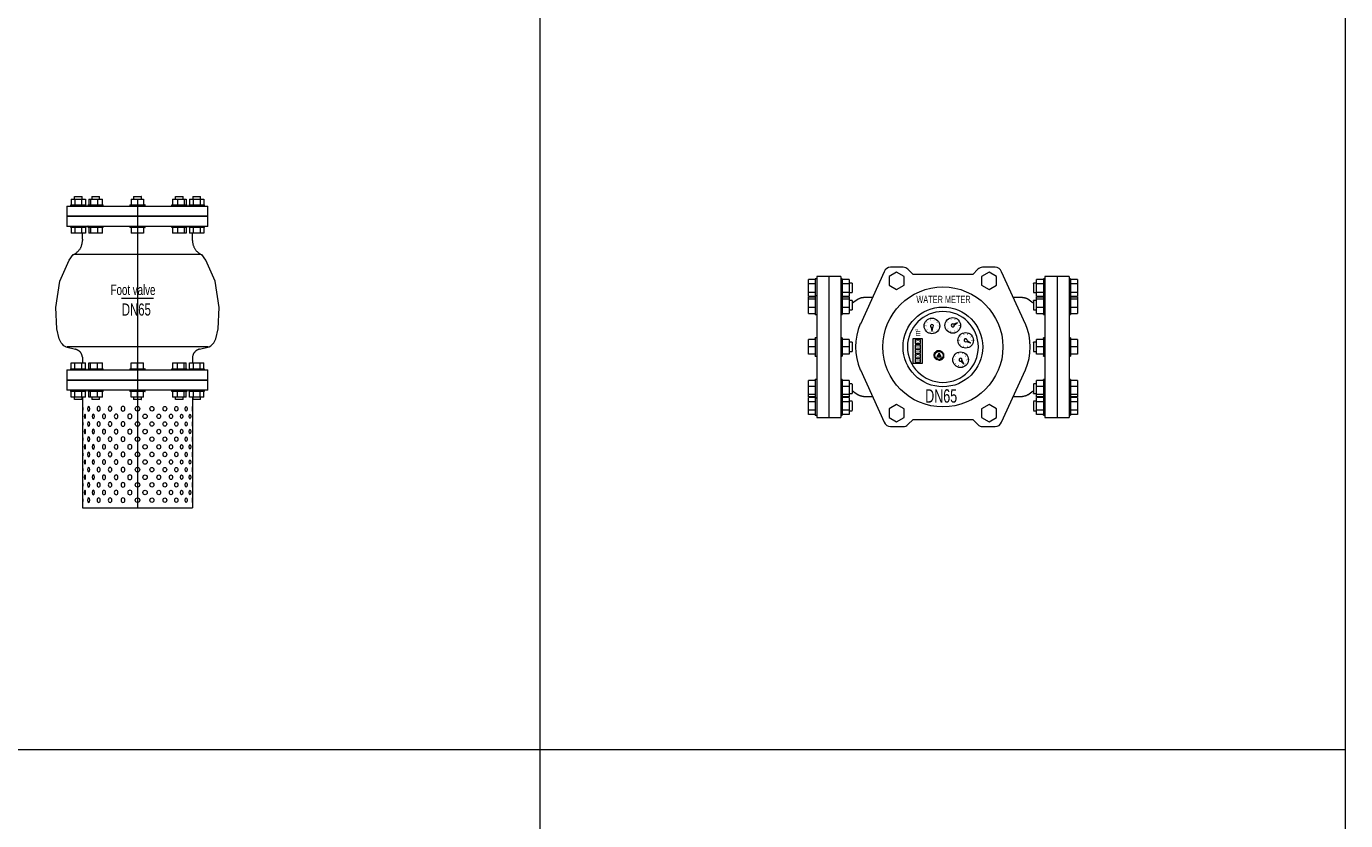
# Model space of a CAD drawing. Header units: millimetres. Extents: x 2339 to 23224, y 1509 to 18979.
# Tile 83 of 124: x 17555 to 19193, y 9121 to 10107. Entities that reach past the tile are written whole.
import ezdxf

# ---------------------------------------------------------------- set-up
doc = ezdxf.new("R2010")
doc.units = ezdxf.units.MM
doc.set_wipeout_variables(frame=1)
doc.layers.get('0').update_dxf_attribs({"lineweight": 0})
doc.styles.add('DISOCP', font='disocp.shx', dxfattribs={"width": 0.6})

# ---------------------------------------------------------------- blocks, each defined once
blk = doc.blocks.new('*U302')
blk.add_wipeout([(72.3, -275.3), (-72.3, -275.3), (-72.3, -133.3), (-82.9, -133.3), (-82.9, -130), (-87, -130), (-87, -122.5), (-87.9, -122.5), (-87.9, -120.9), (-92.5, -120.9), (-92.5, -94.2), (-87.9, -94.2), (-87.9, -92.7), (-87, -92.7), (-87, -85.1), (-72.3, -85.1), (-72.3, -77.3), (-73.9, -72.6), (-77.1, -69.1), (-81.5, -67.1), (-87.8, -65.6), (-94.1, -64.2), (-100.2, -58.6), (-102.8, -53.6), (-105.8, -40.3), (-107.3, -12.4), (-104.6, 4.8), (-101.9, 22.1), (-94.9, 37.8), (-89.6, 49.6), (-84.4, 57), (-75.8, 64), (-73.3, 69), (-72.4, 73.3), (-72.4, 85.1), (-87, 85.1), (-87, 92.7), (-87.9, 92.7), (-87.9, 94.2), (-92.5, 94.2), (-92.5, 120.9), (-87.9, 120.9), (-87.5, 122.5), (-87, 122.5), (-87, 130), (87, 130), (87, 122.5), (87.8, 122.5), (87.8, 120.9), (92.5, 120.9), (92.5, 94.2), (87.8, 94.2), (87.8, 92.7), (87, 92.7), (87, 85.1), (72.2, 85.1), (72.3, 73.8), (74.9, 65.5), (79.2, 60.3), (84.2, 57.1), (89.6, 49.6), (101.9, 22.1), (107.3, -12.4), (105.8, -40.3), (102.8, -53.6), (97.5, -61.6), (92.7, -64.2), (81.5, -67.1), (77.5, -68.8), (74.2, -72.1), (72.3, -81.2), (72.3, -85.1), (87, -85.1), (87, -92.7), (87.8, -92.7), (87.8, -94.2), (92.5, -94.2), (92.5, -120.9), (87.8, -120.9), (87.8, -122.5), (87, -122.5), (87, -130), (82.9, -130), (82.7, -133.3), (72.3, -133.3)])
for p, q in [((-87.9, 122.5), (-87.9, 120.9)), ((-87.5, 122.5), (-77.7, 122.5)), ((-87, 130), (-82.4, 130)), ((-87, 130), (-87, 122.5)), ((-82.9, 133.3), (-82.9, 130)), ((-82.7, 133.3), (-77.7, 133.3)), ((-82.4, 130), (-73, 130)), ((-82.4, 130), (-82.4, 122.5)), ((-77.7, 133.3), (-72.7, 133.3)), ((-77.7, 122.5), (-67.9, 122.5)), ((-73, 130), (-68.4, 130)), ((-73, 122.5), (-73, 130)), ((-72.5, 130), (-72.5, 133.3)), ((-68.4, 130), (-68.4, 122.5)), ((-67.5, 120.9), (-67.5, 122.5)), ((-65.1, 122.5), (-65.1, 120.9)), ((-65.1, 122.5), (-65.1, 120.9)), ((-64.8, 122.5), (-47.8, 122.5)), ((-64.8, 122.5), (-64.8, 122.5)), ((-64, 130), (-61.5, 130)), ((-64, 130), (-64, 122.5)), ((-61.5, 130), (-52.5, 130)), ((-61.5, 130), (-61.5, 122.5)), ((-60.1, 133.3), (-60.1, 130)), ((-60.1, 133.3), (-60.1, 130)), ((-60, 133.3), (-51.3, 133.3)), ((-60, 133.3), (-60, 133.3)), ((-52.5, 130), (-45.9, 130)), ((-52.5, 130), (-52.5, 122.5)), ((-51.3, 133.3), (-49.9, 133.3)), ((-49.8, 130), (-49.8, 133.3)), ((-47.8, 122.5), (-45.1, 122.5)), ((-45.9, 122.5), (-45.9, 130)), ((-44.8, 120.9), (-44.8, 122.5)), ((-10.2, 122.5), (-10.2, 120.9)), ((-10.2, 122.5), (10.2, 122.5)), ((-9.8, 122.5), (-10.2, 122.5)), ((-8.1, 130), (0, 130)), ((-8.1, 130), (-8.1, 122.5)), ((-5.2, 133.3), (-5.2, 130)), ((-5.2, 133.3), (5.2, 133.3)), ((-5, 133.3), (-5.2, 133.3)), ((0, 130.2), (0, -275.3)), ((0, 130), (8.1, 130)), ((0, 130), (0, 122.5)), ((5.2, 133.3), (5, 133.3)), ((5.2, 130), (5.2, 133.3)), ((8.1, 130), (8.1, 122.5)), ((10.2, 122.5), (9.8, 122.5)), ((10.2, 120.9), (10.2, 122.5)), ((44.8, 122.5), (44.8, 120.9)), ((45.1, 122.5), (47.8, 122.5)), ((45.9, 130), (52.5, 130)), ((45.9, 130), (45.9, 122.5)), ((47.8, 122.5), (64.7, 122.5)), ((49.7, 133.3), (49.7, 130)), ((49.9, 133.3), (51.3, 133.3)), ((51.3, 133.3), (60, 133.3)), ((52.5, 130), (61.5, 130)), ((52.5, 130), (52.5, 122.5)), ((60, 133.3), (60, 133.3)), ((60.1, 130), (60.1, 133.3)), ((60.1, 130), (60.1, 133.3)), ((61.5, 130), (63.9, 130)), ((61.5, 130), (61.5, 122.5)), ((63.9, 130), (63.9, 122.5)), ((64.7, 122.5), (64.7, 122.5)), ((65.1, 120.9), (65.1, 122.5)), ((65.1, 120.9), (65.1, 122.5)), ((67.5, 122.5), (67.5, 120.9)), ((67.9, 122.5), (77.7, 122.5)), ((68.4, 130), (73, 130)), ((68.4, 130), (68.4, 122.5)), ((72.5, 133.3), (72.5, 130)), ((72.7, 133.3), (77.7, 133.3)), ((73, 130), (82.4, 130)), ((73, 130), (73, 122.5)), ((77.7, 133.3), (82.7, 133.3)), ((77.7, 122.5), (87.5, 122.5)), ((82.4, 130), (87, 130)), ((82.4, 130), (82.4, 122.5)), ((82.9, 130), (82.9, 133.3)), ((87, 130), (87, 122.5)), ((87.9, 120.9), (87.9, 122.5)), ((-92.5, 120.9), (-92.5, 107.6)), ((-92.5, 120.9), (92.5, 120.9)), ((-92.5, 107.6), (-92.5, 94.2)), ((-92.5, 107.6), (92.5, 107.6)), ((92.5, 107.6), (-92.5, 107.6)), ((92.5, 107.6), (92.5, 120.9)), ((92.5, 94.2), (92.5, 107.6)), ((92.5, 94.2), (-92.5, 94.2)), ((-87.9, 94.2), (-87.9, 92.7)), ((-77.7, 92.7), (-87.5, 92.7)), ((-87, 92.7), (-87, 85.1)), ((-82.4, 92.7), (-82.4, 85.1)), ((-67.9, 92.7), (-77.7, 92.7)), ((-73, 85.1), (-73, 92.7)), ((-68.4, 92.7), (-68.4, 85.1)), ((-67.5, 92.7), (-67.5, 94.2)), ((-65.1, 94.2), (-65.1, 92.7)), ((-65.1, 94.2), (-65.1, 92.7)), ((-65, 94.3), (-65, 94.3)), ((-47.8, 92.7), (-64.8, 92.7)), ((-64.8, 92.7), (-64.8, 92.7)), ((-64, 92.7), (-64, 85.1)), ((-61.5, 92.7), (-61.5, 85.1)), ((-52.5, 92.7), (-52.5, 85.1)), ((-45.1, 92.7), (-47.8, 92.7)), ((-45.9, 85.1), (-45.9, 92.7)), ((-44.8, 92.7), (-44.8, 94.2)), ((-10.2, 94.2), (-10.2, 92.7)), ((-10.2, 92.7), (-9.8, 92.7)), ((10.2, 92.7), (-10.2, 92.7)), ((-8.1, 92.7), (-8.1, 85.1)), ((0, 92.7), (0, 85.1)), ((8.1, 92.7), (8.1, 85.1)), ((9.8, 92.7), (10.2, 92.7)), ((10.2, 92.7), (10.2, 94.2)), ((44.8, 94.2), (44.8, 92.7)), ((47.8, 92.7), (45.1, 92.7)), ((45.9, 92.7), (45.9, 85.1)), ((64.7, 92.7), (47.8, 92.7)), ((52.5, 92.7), (52.5, 85.1)), ((61.5, 92.7), (61.5, 85.1)), ((63.9, 92.7), (63.9, 85.1)), ((64.7, 92.7), (64.7, 92.7)), ((64.9, 94.3), (64.8, 94.3)), ((65.1, 92.7), (65.1, 94.2)), ((65.1, 92.7), (65.1, 94.2)), ((67.5, 94.2), (67.5, 92.7)), ((77.7, 92.7), (67.9, 92.7)), ((68.4, 92.7), (68.4, 85.1)), ((73, 92.7), (73, 85.1)), ((87.5, 92.7), (77.7, 92.7)), ((82.4, 92.7), (82.4, 85.1)), ((87, 92.7), (87, 85.1)), ((87.9, 92.7), (87.9, 94.2)), ((-82.4, 85.1), (-87, 85.1)), ((-73, 85.1), (-82.4, 85.1)), ((-68.4, 85.1), (-73, 85.1)), ((-72.2, 77.4), (-72.2, 85.1)), ((-72.2, 77.4), (-72.2, 75.4)), ((-61.5, 85.1), (-64, 85.1)), ((-52.5, 85.1), (-61.5, 85.1)), ((-45.9, 85.1), (-52.5, 85.1)), ((0, 85.1), (-8.1, 85.1)), ((8.1, 85.1), (0, 85.1)), ((52.5, 85.1), (45.9, 85.1)), ((61.5, 85.1), (52.5, 85.1)), ((63.9, 85.1), (61.5, 85.1)), ((73, 85.1), (68.4, 85.1)), ((72.2, 77.4), (72.2, 85.1)), ((72.2, 75.4), (72.2, 77.4)), ((82.4, 85.1), (73, 85.1)), ((87, 85.1), (82.4, 85.1)), ((0, 57), (-83.1, 57)), ((83.1, 57), (0, 57)), ((-21.1, 0), (21.1, 0)), ((-94.1, -64.2), (-81.5, -67.1)), ((0, -64.2), (-92.7, -64.2)), ((92.7, -64.2), (0, -64.2)), ((81.5, -67.1), (94.1, -64.2)), ((-87, -85.1), (-82.4, -85.1)), ((-87, -92.7), (-87, -85.1)), ((-82.4, -85.1), (-73, -85.1)), ((-82.4, -92.7), (-82.4, -85.1)), ((-73, -85.1), (-68.4, -85.1)), ((-73, -92.7), (-73, -85.1)), ((-72.3, -77.7), (-72.3, -85.1)), ((-68.4, -92.7), (-68.4, -85.1)), ((-64, -85.1), (-61.5, -85.1)), ((-64, -92.7), (-64, -85.1)), ((-61.5, -85.1), (-52.5, -85.1)), ((-61.5, -92.7), (-61.5, -85.1)), ((-52.5, -85.1), (-45.9, -85.1)), ((-52.5, -92.7), (-52.5, -85.1)), ((-45.9, -92.7), (-45.9, -85.1)), ((-8.1, -85.1), (0, -85.1)), ((-8.1, -92.7), (-8.1, -85.1)), ((0, -85.1), (8.1, -85.1)), ((0, -92.7), (0, -85.1)), ((8.1, -92.7), (8.1, -85.1)), ((45.9, -85.1), (52.5, -85.1)), ((45.9, -85.1), (45.9, -92.7)), ((52.5, -85.1), (61.5, -85.1)), ((52.5, -92.7), (52.5, -85.1)), ((61.5, -85.1), (63.9, -85.1)), ((61.5, -92.7), (61.5, -85.1)), ((63.9, -92.7), (63.9, -85.1)), ((68.4, -85.1), (73, -85.1)), ((68.4, -92.7), (68.4, -85.1)), ((72.3, -77.4), (72.3, -85.1)), ((73, -85.1), (82.4, -85.1)), ((73, -85.1), (73, -92.7)), ((82.4, -85.1), (87, -85.1)), ((82.4, -92.7), (82.4, -85.1)), ((87, -92.7), (87, -85.1)), ((-92.5, -94.2), (-92.5, -107.6)), ((-92.5, -94.2), (92.5, -94.2)), ((-87.9, -92.7), (-87.9, -94.2)), ((-87.5, -92.7), (-77.7, -92.7)), ((-77.7, -92.7), (-67.9, -92.7)), ((-67.5, -94.2), (-67.5, -92.7)), ((-65.3, -94.4), (-65.2, -94.3)), ((-65.1, -92.7), (-65.1, -94.2)), ((-65.1, -92.7), (-65.1, -94.2)), ((-64.8, -92.7), (-64.8, -92.7)), ((-64.8, -92.7), (-47.8, -92.7)), ((-47.8, -92.7), (-45.1, -92.7)), ((-44.8, -94.2), (-44.8, -92.7)), ((-10.2, -92.7), (-10.2, -94.2)), ((-9.8, -92.7), (-10.2, -92.7)), ((-10.2, -92.7), (10.2, -92.7)), ((10.2, -92.7), (9.8, -92.7)), ((10.2, -94.2), (10.2, -92.7)), ((44.8, -92.7), (44.8, -94.2)), ((45.1, -92.7), (47.8, -92.7)), ((47.8, -92.7), (64.7, -92.7)), ((64.7, -92.7), (64.7, -92.7)), ((65.1, -94.2), (65.1, -92.7)), ((65.1, -94.2), (65.1, -92.7)), ((65.4, -94.4), (65.4, -94.4)), ((67.5, -92.7), (67.5, -94.2)), ((67.9, -92.7), (77.7, -92.7)), ((77.7, -92.7), (87.5, -92.7)), ((87.9, -94.2), (87.9, -92.7)), ((92.5, -107.6), (92.5, -94.2)), ((92.5, -107.6), (-92.5, -107.6)), ((-92.5, -107.6), (-92.5, -120.9)), ((-92.5, -107.6), (92.5, -107.6)), ((92.5, -120.9), (-92.5, -120.9)), ((-87.9, -120.9), (-87.9, -122.5)), ((-67.5, -122.5), (-67.5, -120.9)), ((-65.1, -120.9), (-65.1, -122.5)), ((-65.1, -120.9), (-65.1, -122.5)), ((-44.8, -122.5), (-44.8, -120.9)), ((-10.2, -120.9), (-10.2, -122.5)), ((10.2, -122.5), (10.2, -120.9)), ((44.8, -120.9), (44.8, -122.5)), ((65.1, -122.5), (65.1, -120.9)), ((65.1, -122.5), (65.1, -120.9)), ((67.5, -120.9), (67.5, -122.5)), ((87.9, -122.5), (87.9, -120.9)), ((92.5, -120.9), (92.5, -107.6)), ((-77.7, -122.5), (-87.5, -122.5)), ((-87, -130), (-87, -122.5)), ((-82.4, -130), (-87, -130)), ((-82.9, -130), (-82.9, -133.3)), ((-77.7, -133.3), (-82.7, -133.3)), ((-82.4, -130), (-82.4, -122.5)), ((-73, -130), (-82.4, -130)), ((-67.9, -122.5), (-77.7, -122.5)), ((-72.7, -133.3), (-77.7, -133.3)), ((-73, -130), (-73, -122.5)), ((-68.4, -130), (-73, -130)), ((-72.5, -133.3), (-72.5, -130)), ((-72.3, -130), (-72.3, -275.3)), ((-68.4, -130), (-68.4, -122.5)), ((-64.8, -122.5), (-64.8, -122.5)), ((-47.8, -122.5), (-64.8, -122.5)), ((-64, -130), (-64, -122.5)), ((-61.5, -130), (-64, -130)), ((-61.5, -130), (-61.5, -122.5)), ((-52.5, -130), (-61.5, -130)), ((-60.1, -130), (-60.1, -133.3)), ((-60.1, -130), (-60.1, -133.3)), ((-60, -133.3), (-60, -133.3)), ((-51.3, -133.3), (-60, -133.3)), ((-52.5, -130), (-52.5, -122.5)), ((-45.9, -130), (-52.5, -130)), ((-49.9, -133.3), (-51.3, -133.3)), ((-49.8, -133.3), (-49.8, -130)), ((-45.1, -122.5), (-47.8, -122.5)), ((-45.9, -130), (-45.9, -122.5)), ((10.2, -122.5), (-10.2, -122.5)), ((-10.2, -122.5), (-9.8, -122.5)), ((-8.1, -130), (-8.1, -122.5)), ((0, -130), (-8.1, -130)), ((-5.2, -130), (-5.2, -133.3)), ((5.2, -133.3), (-5.2, -133.3)), ((-5.2, -133.3), (-5, -133.3)), ((0, -130), (0, -122.5)), ((8.1, -130), (0, -130)), ((5, -133.3), (5.2, -133.3)), ((5.2, -133.3), (5.2, -130)), ((8.1, -130), (8.1, -122.5)), ((9.8, -122.5), (10.2, -122.5)), ((47.8, -122.5), (45.1, -122.5)), ((45.9, -122.5), (45.9, -130)), ((52.5, -130), (45.9, -130)), ((64.7, -122.5), (47.8, -122.5)), ((49.7, -130), (49.7, -133.3)), ((51.3, -133.3), (49.9, -133.3)), ((60, -133.3), (51.3, -133.3)), ((52.5, -130), (52.5, -122.5)), ((61.5, -130), (52.5, -130)), ((60, -133.3), (60, -133.3)), ((60.1, -133.3), (60.1, -130)), ((60.1, -133.3), (60.1, -130)), ((61.5, -130), (61.5, -122.5)), ((63.9, -130), (61.5, -130)), ((63.9, -130), (63.9, -122.5)), ((64.7, -122.5), (64.7, -122.5)), ((77.7, -122.5), (67.9, -122.5)), ((68.4, -130), (68.4, -122.5)), ((73, -130), (68.4, -130)), ((72.3, -130), (72.3, -275.3)), ((72.5, -130), (72.5, -133.3)), ((77.7, -133.3), (72.7, -133.3)), ((73, -122.5), (73, -130)), ((82.4, -130), (73, -130)), ((87.5, -122.5), (77.7, -122.5)), ((82.7, -133.3), (77.7, -133.3)), ((82.4, -130), (82.4, -122.5)), ((87, -130), (82.4, -130)), ((82.9, -133.3), (82.9, -130)), ((87, -130), (87, -122.5)), ((-72.3, -275.3), (72.3, -275.3))]:
    blk.add_line(p, q)
at = {"flags": 128}
for points in [[(-64.8, 94.3), (-64.9, 94.3), (-65, 94.3), (-65, 94.3)], [(-84.3, 57), (-83.6, 57.4), (-82.9, 57.7), (-82.2, 58.1), (-81.5, 58.5), (-80.9, 59), (-80.2, 59.4), (-79.6, 59.9), (-79, 60.5), (-78.4, 61), (-77.8, 61.6), (-77.3, 62.1), (-76.8, 62.8), (-76.3, 63.4), (-75.8, 64), (-75.3, 64.7), (-74.9, 65.4), (-74.5, 66.1), (-74.2, 66.8), (-73.9, 67.5), (-73.6, 68.3), (-73.3, 69), (-73, 69.8), (-72.8, 70.6), (-72.7, 71.3), (-72.5, 72.1), (-72.4, 72.9), (-72.3, 73.7), (-72.3, 74.5), (-72.2, 75.3), (-72.2, 75.4)], [(72.2, 75.4), (72.2, 74.6), (72.3, 73.8), (72.4, 73), (72.5, 72.2), (72.6, 71.4), (72.8, 70.7), (73, 69.9), (73.2, 69.1), (73.5, 68.4), (73.8, 67.6), (74.1, 66.9), (74.5, 66.2), (74.9, 65.5), (75.3, 64.8), (75.7, 64.1), (76.2, 63.5), (76.7, 62.8), (77.2, 62.2), (77.7, 61.6), (78.3, 61.1), (78.9, 60.5), (79.5, 60), (80.1, 59.5), (80.8, 59), (81.4, 58.6), (82.1, 58.2), (82.8, 57.8), (83.5, 57.4), (84.2, 57.1), (84.3, 57)], [(-94.1, -64.2), (-96.5, -62.5), (-98.5, -60.7), (-100.2, -58.6), (-102.8, -53.6), (-105.8, -40.3), (-107.3, -12.4), (-101.9, 22.1), (-89.6, 49.6), (-84.3, 57)], [(94.1, -64.2), (96.5, -62.5), (98.5, -60.7), (100.2, -58.6), (102.8, -53.6), (105.8, -40.3), (107.3, -12.4), (101.9, 22.1), (89.6, 49.6), (84.3, 57)], [(-72.3, -77.7), (-72.3, -77.3), (-72.4, -76.8), (-72.5, -76.3), (-72.6, -75.9), (-72.7, -75.4), (-72.8, -74.9), (-73, -74.5), (-73.2, -74), (-73.4, -73.6), (-73.6, -73.2), (-73.8, -72.8), (-74.1, -72.4), (-74.3, -72), (-74.6, -71.6), (-74.9, -71.2), (-75.2, -70.8), (-75.5, -70.5), (-75.8, -70.1), (-76.2, -69.8), (-76.6, -69.5), (-76.9, -69.2), (-77.3, -68.9), (-77.7, -68.7), (-78.1, -68.4), (-78.5, -68.2), (-79, -68), (-79.4, -67.8), (-79.8, -67.6), (-80.3, -67.4), (-80.7, -67.3), (-81.2, -67.1), (-81.5, -67.1)], [(81.5, -67.1), (81, -67.2), (80.5, -67.3), (80.1, -67.5), (79.6, -67.7), (79.2, -67.8), (78.8, -68.1), (78.4, -68.3), (77.9, -68.5), (77.5, -68.8), (77.1, -69), (76.8, -69.3), (76.4, -69.6), (76, -69.9), (75.7, -70.3), (75.4, -70.6), (75.1, -71), (74.8, -71.3), (74.5, -71.7), (74.2, -72.1), (73.9, -72.5), (73.7, -72.9), (73.5, -73.4), (73.3, -73.8), (73.1, -74.2), (72.9, -74.7), (72.8, -75.1), (72.6, -75.6), (72.5, -76), (72.4, -76.5), (72.4, -77), (72.3, -77.4)], [(65.2, -94.3), (65.3, -94.3), (65.4, -94.4), (65.4, -94.4)]]:
    blk.add_lwpolyline(points, dxfattribs=at)
for centre in [(0, -145.3), (0, -165.3), (0, -185.3), (0, -205.3), (0, -225.3), (0, -245.3), (0, -265.3)]:
    blk.add_circle(centre, 3)
at = {"extrusion": (0, 0, -1)}
for centre in [(-72.3, -145.3), (-72.3, -165.3), (-72.3, -185.3), (-72.3, -205.3), (-72.3, -225.3), (-72.3, -245.3), (-72.3, -265.3)]:
    blk.add_ellipse(centre, major_axis=(0, 3), ratio=0.210604, start_param=0, end_param=3.141593, dxfattribs=at)
for centre, ratio in [((-69, -155.3), 0.33403), ((-64, -145.3), 0.462287), ((-58, -155.3), 0.544761), ((-51, -145.3), 0.665831), ((-44, -155.3), 0.671089), ((-36, -145.3), 0.786714), ((-28, -155.3), 0.787116), ((-19, -145.3), 0.863463), ((-10, -155.3), 0.934176), ((-69, -175.3), 0.33403), ((-64, -165.3), 0.462287), ((-58, -175.3), 0.544761), ((-51, -165.3), 0.665831), ((-44, -175.3), 0.671089), ((-36, -165.3), 0.786714), ((-28, -175.3), 0.787116), ((-19, -165.3), 0.863463), ((-10, -175.3), 0.934176), ((-64, -185.3), 0.462287), ((-51, -185.3), 0.665831), ((-36, -185.3), 0.786714), ((-19, -185.3), 0.863463), ((-69, -195.3), 0.33403), ((-64, -205.3), 0.462287), ((-58, -195.3), 0.544761), ((-51, -205.3), 0.665831), ((-44, -195.3), 0.671089), ((-36, -205.3), 0.786714), ((-28, -195.3), 0.787116), ((-19, -205.3), 0.863463), ((-10, -195.3), 0.934176), ((-69, -215.3), 0.33403), ((-64, -225.3), 0.462287), ((-58, -215.3), 0.544761), ((-51, -225.3), 0.665831), ((-44, -215.3), 0.671089), ((-36, -225.3), 0.786714), ((-28, -215.3), 0.787116), ((-19, -225.3), 0.863463), ((-10, -215.3), 0.934176), ((-69, -235.3), 0.33403), ((-64, -245.3), 0.462287), ((-58, -235.3), 0.544761), ((-51, -245.3), 0.665831), ((-44, -235.3), 0.671089), ((-36, -245.3), 0.786714), ((-28, -235.3), 0.787116), ((-19, -245.3), 0.863463), ((-10, -235.3), 0.934176), ((-69, -255.3), 0.33403), ((-58, -255.3), 0.544761), ((-44, -255.3), 0.671089), ((-28, -255.3), 0.787116), ((-10, -255.3), 0.934176), ((-64, -265.3), 0.462287), ((-51, -265.3), 0.665831), ((-36, -265.3), 0.786714), ((-19, -265.3), 0.863463)]:
    blk.add_ellipse(centre, major_axis=(0, 3), ratio=ratio, dxfattribs=at)
for centre, ratio in [((10, -155.3), 0.934176), ((19, -145.3), 0.863463), ((28, -155.3), 0.787116), ((36, -145.3), 0.786714), ((44, -155.3), 0.671089), ((51, -145.3), 0.665831), ((58, -155.3), 0.544761), ((64, -145.3), 0.462287), ((69, -155.3), 0.33403), ((10, -175.3), 0.934176), ((19, -165.3), 0.863463), ((28, -175.3), 0.787116), ((36, -165.3), 0.786714), ((44, -175.3), 0.671089), ((51, -165.3), 0.665831), ((58, -175.3), 0.544761), ((64, -165.3), 0.462287), ((69, -175.3), 0.33403), ((19, -185.3), 0.863463), ((36, -185.3), 0.786714), ((51, -185.3), 0.665831), ((64, -185.3), 0.462287), ((10, -195.3), 0.934176), ((19, -205.3), 0.863463), ((28, -195.3), 0.787116), ((36, -205.3), 0.786714), ((44, -195.3), 0.671089), ((51, -205.3), 0.665831), ((58, -195.3), 0.544761), ((64, -205.3), 0.462287), ((69, -195.3), 0.33403), ((10, -215.3), 0.934176), ((19, -225.3), 0.863463), ((28, -215.3), 0.787116), ((36, -225.3), 0.786714), ((44, -215.3), 0.671089), ((51, -225.3), 0.665831), ((58, -215.3), 0.544761), ((64, -225.3), 0.462287), ((69, -215.3), 0.33403), ((10, -235.3), 0.934176), ((19, -245.3), 0.863463), ((28, -235.3), 0.787116), ((36, -245.3), 0.786714), ((44, -235.3), 0.671089), ((51, -245.3), 0.665831), ((58, -235.3), 0.544761), ((64, -245.3), 0.462287), ((69, -235.3), 0.33403), ((10, -255.3), 0.934176), ((28, -255.3), 0.787116), ((44, -255.3), 0.671089), ((58, -255.3), 0.544761), ((69, -255.3), 0.33403), ((19, -265.3), 0.863463), ((36, -265.3), 0.786714), ((51, -265.3), 0.665831), ((64, -265.3), 0.462287)]:
    blk.add_ellipse(centre, major_axis=(0, 3), ratio=ratio)
for centre in [(72.3, -145.3), (72.3, -165.3), (72.3, -185.3), (72.3, -205.3), (72.3, -225.3), (72.3, -245.3), (72.3, -265.3)]:
    blk.add_ellipse(centre, major_axis=(0, 3), ratio=0.210604, start_param=0, end_param=3.141593)
at = {"style": 'DISOCP', "width": 0.7}
for s, height, p in [('Foot valve', 13.61, (-35.2, 4)), ('DN65', 15.92, (-20.5, -23))]:
    blk.add_text(s, height=height, dxfattribs=at).set_placement(p)
blk = doc.blocks.new('*U347')
blk.add_line((0, -0.9), (0, 0.9))
blk = doc.blocks.new('*U348')
at = {"lineweight": -2}
for p, rotation in [((-12.9, -11.9), 84.00000000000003), ((-12.9, -13.4), 96), ((-12.6, -10.4), 72), ((-12.6, -14.8), 108), ((-12, -9.1), 60.00000000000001), ((-12, -16.2), 120), ((-11.1, -7.9), 48.00000000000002), ((-11.1, -17.4), 132), ((-10, -6.9), 35.99999999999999), ((-10, -18.3), 144), ((-8.7, -6.1), 24), ((-8.7, -19.1), 156.0000000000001), ((-7.3, -5.7), 12.00000000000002), ((-7.3, -19.5), 168.0000000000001), ((-5.8, -19.7), 180), ((-4.4, -5.7), 348.0000000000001), ((-4.4, -19.5), 192), ((-2.9, -6.1), 336.0000000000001), ((-2.9, -19.1), 204), ((-1.7, -6.9), 324.0000000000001), ((-1.7, -18.3), 216), ((-0.6, -7.9), 312.0000000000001), ((-0.6, -17.4), 228), ((0.3, -9.1), 300.0000000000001), ((0.3, -16.2), 240), ((0.9, -10.4), 288.0000000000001), ((0.9, -14.8), 252.0000000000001), ((1.2, -11.9), 276.0000000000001), ((1.2, -13.4), 264)]:
    blk.add_blockref('*U347', p, dxfattribs=dict(at, rotation=rotation))
blk.add_blockref('*U347', (-5.8, -5.5), dxfattribs=at)
blk = doc.blocks.new('*U346')
h = blk.add_hatch(color=256)
h.dxf.hatch_style = 1
h.paths.add_polyline_path([(-2.6, -14.5), (-5.8, -8.9), (-9, -14.5)])
for p, q in [((-59.1, 118.7), (-78, 118.7)), ((78, 118.7), (59.1, 118.7)), ((-200.4, 94.3), (-200.4, 100.6)), ((-190.1, 100.6), (-200.4, 100.6)), ((-188, 101.7), (-190.1, 101.7)), ((-170, 105), (-188, 105)), ((-152, 105), (-170, 105)), ((-149.9, 101.7), (-152, 101.7)), ((-139.6, 100.6), (-149.9, 100.6)), ((-139.6, 100.6), (-139.6, 94.3)), ((-87.4, 112.2), (-123, 34.2)), ((-68.9, 111.5), (-80.1, 105)), ((-80.1, 105), (-80.1, 92.1)), ((-57.7, 105), (-68.9, 111.5)), ((-57.7, 92.1), (-57.7, 105)), ((-44.4, 108.1), (-52.1, 115.8)), ((44.4, 108.1), (-44.4, 108.1)), ((52.1, 115.8), (44.4, 108.1)), ((68.9, 111.5), (57.7, 105)), ((57.7, 105), (57.7, 92.1)), ((80.1, 105), (68.9, 111.5)), ((80.1, 92.1), (80.1, 105)), ((123, 34.2), (87.4, 112.2)), ((139.6, 94.3), (139.6, 100.6)), ((149.9, 100.6), (139.6, 100.6)), ((152, 101.7), (149.9, 101.7)), ((170, 105), (152, 105)), ((188, 105), (170, 105)), ((190.1, 101.7), (188, 101.7)), ((200.4, 100.6), (190.1, 100.6)), ((200.4, 100.6), (200.4, 94.3)), ((-200.4, 81.7), (-200.4, 94.3)), ((-190.1, 94.3), (-200.4, 94.3)), ((-200.4, 75.4), (-200.4, 81.7)), ((-200.4, 81.7), (-190.1, 81.7)), ((-139.6, 94.3), (-149.9, 94.3)), ((-149.9, 81.7), (-139.6, 81.7)), ((-135.2, 95), (-139.6, 95)), ((-139.6, 94.3), (-139.6, 81.7)), ((-139.6, 81.7), (-139.6, 75.4)), ((-139.6, 81), (-135.2, 81)), ((-80.1, 92.1), (-68.9, 85.6)), ((-68.9, 85.6), (-57.7, 92.1)), ((57.7, 92.1), (68.9, 85.6)), ((68.9, 85.6), (80.1, 92.1)), ((139.6, 95), (135.2, 95)), ((135.2, 81), (139.6, 81)), ((139.6, 81.7), (139.6, 94.3)), ((149.9, 94.3), (139.6, 94.3)), ((139.6, 75.4), (139.6, 81.7)), ((139.6, 81.7), (149.9, 81.7)), ((200.4, 94.3), (190.1, 94.3)), ((190.1, 81.7), (200.4, 81.7)), ((200.4, 94.3), (200.4, 81.7)), ((200.4, 81.7), (200.4, 75.4)), ((-190.1, 75.4), (-200.4, 75.4)), ((-200.4, 71.1), (-200.4, 74.4)), ((-190.1, 74.4), (-200.4, 74.4)), ((-200.4, 59), (-200.4, 71.1)), ((-190.1, 71.1), (-200.4, 71.1)), ((-188, 76), (-190.1, 76)), ((-149.9, 76), (-152, 76)), ((-139.6, 75.4), (-149.9, 75.4)), ((-139.6, 74.4), (-149.9, 74.4)), ((-139.6, 71.1), (-149.9, 71.1)), ((-139.6, 74.4), (-139.6, 71.1)), ((-139.6, 71.1), (-139.6, 59)), ((-135.2, 69.2), (-139.6, 69.2)), ((-135.2, 69.2), (-139.6, 69.2)), ((-126.4, 71.3), (-132.7, 66.9)), ((-104.9, 73.8), (-118.5, 73.8)), ((118.5, 73.8), (104.9, 73.8)), ((132.7, 66.9), (126.4, 71.3)), ((139.6, 69.2), (135.2, 69.2)), ((139.6, 69.2), (135.2, 69.2)), ((149.9, 75.4), (139.6, 75.4)), ((139.6, 71.1), (139.6, 74.4)), ((149.9, 74.4), (139.6, 74.4)), ((139.6, 59), (139.6, 71.1)), ((149.9, 71.1), (139.6, 71.1)), ((152, 76), (149.9, 76)), ((190.1, 76), (188, 76)), ((200.4, 75.4), (190.1, 75.4)), ((200.4, 74.4), (190.1, 74.4)), ((200.4, 71.1), (190.1, 71.1)), ((200.4, 74.4), (200.4, 71.1)), ((200.4, 71.1), (200.4, 59)), ((-200.4, 50), (-200.4, 59)), ((-190.1, 59), (-200.4, 59)), ((-200.4, 50), (-190.1, 50)), ((-190.1, 48.5), (-188, 48.5)), ((-152, 48.5), (-149.9, 48.5)), ((-139.6, 59), (-149.9, 59)), ((-149.9, 50), (-139.6, 50)), ((-139.6, 59), (-139.6, 50)), ((-139.6, 55.2), (-135.2, 55.2)), ((135.2, 55.2), (139.6, 55.2)), ((139.6, 50), (139.6, 59)), ((149.9, 59), (139.6, 59)), ((139.6, 50), (149.9, 50)), ((149.9, 48.5), (152, 48.5)), ((188, 48.5), (190.1, 48.5)), ((200.4, 59), (190.1, 59)), ((190.1, 50), (200.4, 50)), ((200.4, 59), (200.4, 50)), ((-17.3, 29.2), (-16.3, 23.1)), ((-15.3, 29.2), (-16.3, 23.1)), ((16, 34), (21.8, 36.2)), ((17, 32.3), (21.8, 36.2)), ((-200.4, 0), (-200.4, 10.9)), ((-190.1, 10.9), (-200.4, 10.9)), ((-188, 13.7), (-190.1, 13.7)), ((-149.9, 13.7), (-152, 13.7)), ((-139.6, 10.9), (-149.9, 10.9)), ((-139.6, 10.9), (-139.6, 0)), ((-135.2, 7), (-139.6, 7)), ((35.4, 8), (41.3, 6.3)), ((36.2, 9.8), (41.3, 6.3)), ((139.6, 7), (135.2, 7)), ((139.6, 0), (139.6, 10.9)), ((149.9, 10.9), (139.6, 10.9)), ((139.6, -10.9), (139.6, 0)), ((149.9, 0), (139.6, 0)), ((152, 13.7), (149.9, 13.7)), ((190.1, 13.7), (188, 13.7)), ((200.4, 10.9), (190.1, 10.9)), ((200.4, 0), (190.1, 0)), ((200.4, 10.9), (200.4, 0)), ((200.4, 0), (200.4, -10.9)), ((-200.4, -10.9), (-200.4, 0)), ((-190.1, 0), (-200.4, 0)), ((-190.1, -10.9), (-200.4, -10.9)), ((-190.1, -13.7), (-188, -13.7)), ((-152, -13.7), (-149.9, -13.7)), ((-139.6, 0), (-149.9, 0)), ((-139.6, -10.9), (-149.9, -10.9)), ((-139.6, 0), (-139.6, -10.9)), ((-139.6, -7), (-135.2, -7)), ((-5.8, -8.9), (-9, -14.5)), ((-9, -14.5), (-2.6, -14.5)), ((-2.6, -14.5), (-5.8, -8.9)), ((135.2, -7), (139.6, -7)), ((149.9, -10.9), (139.6, -10.9)), ((149.9, -13.7), (152, -13.7)), ((188, -13.7), (190.1, -13.7)), ((200.4, -10.9), (190.1, -10.9)), ((-123, -34.2), (-87.4, -112.2)), ((26.6, -21.3), (31, -25.8)), ((28.3, -20.2), (31, -25.8)), ((87.4, -112.2), (123, -34.2)), ((-200.4, -59), (-200.4, -50)), ((-190.1, -50), (-200.4, -50)), ((-200.4, -71.1), (-200.4, -59)), ((-190.1, -59), (-200.4, -59)), ((-188, -48.5), (-190.1, -48.5)), ((-149.9, -48.5), (-152, -48.5)), ((-139.6, -50), (-149.7, -50)), ((-139.6, -59), (-149.7, -59)), ((-139.6, -50), (-139.6, -59)), ((-135.2, -55.2), (-139.6, -55.2)), ((-139.6, -59), (-139.6, -71.1)), ((139.6, -55.2), (135.2, -55.2)), ((139.6, -59), (139.6, -50)), ((149.9, -50), (139.6, -50)), ((139.6, -71.1), (139.6, -59)), ((149.9, -59), (139.6, -59)), ((152, -48.5), (149.9, -48.5)), ((190.1, -48.5), (188, -48.5)), ((200.4, -50), (190.1, -50)), ((200.4, -59), (190.1, -59)), ((200.4, -50), (200.4, -59)), ((200.4, -59), (200.4, -71.1)), ((-200.4, -74.4), (-200.4, -71.1)), ((-190.1, -71.1), (-200.4, -71.1)), ((-190.1, -74.4), (-200.4, -74.4)), ((-200.4, -81.7), (-200.4, -75.4)), ((-190.1, -75.4), (-200.4, -75.4)), ((-190.1, -76), (-188, -76)), ((-152, -76), (-149.9, -76)), ((-139.6, -71.1), (-149.9, -71.1)), ((-139.6, -74.4), (-149.9, -74.4)), ((-139.6, -75.4), (-149.9, -75.4)), ((-139.6, -69.2), (-135.2, -69.2)), ((-139.6, -69.2), (-135.2, -69.2)), ((-139.6, -71.1), (-139.6, -74.4)), ((-139.6, -75.4), (-139.6, -81.7)), ((-132.7, -66.9), (-126.4, -71.3)), ((-118.5, -73.8), (-104.9, -73.8)), ((104.9, -73.8), (118.5, -73.8)), ((126.4, -71.3), (132.7, -66.9)), ((135.2, -69.2), (139.6, -69.2)), ((135.2, -69.2), (139.6, -69.2)), ((139.6, -74.4), (139.6, -71.1)), ((149.9, -71.1), (139.6, -71.1)), ((149.9, -74.4), (139.6, -74.4)), ((139.6, -81.7), (139.6, -75.4)), ((149.9, -75.4), (139.6, -75.4)), ((149.9, -76), (152, -76)), ((188, -76), (190.1, -76)), ((200.4, -71.1), (190.1, -71.1)), ((200.4, -74.4), (190.1, -74.4)), ((200.4, -75.4), (190.1, -75.4)), ((200.4, -71.1), (200.4, -74.4)), ((200.4, -75.4), (200.4, -81.7)), ((-200.4, -94.3), (-200.4, -81.7)), ((-190.1, -81.7), (-200.4, -81.7)), ((-200.4, -100.6), (-200.4, -94.3)), ((-190.1, -94.3), (-200.4, -94.3)), ((-139.6, -81.7), (-149.9, -81.7)), ((-139.6, -94.3), (-149.9, -94.3)), ((-135.2, -81), (-139.6, -81)), ((-139.6, -81.7), (-139.6, -94.3)), ((-139.6, -94.3), (-139.6, -100.6)), ((-139.6, -95), (-135.2, -95)), ((-68.9, -85.6), (-80.1, -92.1)), ((-80.1, -92.1), (-80.1, -105)), ((-57.7, -92.1), (-68.9, -85.6)), ((-57.7, -105), (-57.7, -92.1)), ((68.9, -85.6), (57.7, -92.1)), ((57.7, -92.1), (57.7, -105)), ((80.1, -92.1), (68.9, -85.6)), ((80.1, -105), (80.1, -92.1)), ((139.6, -81), (135.2, -81)), ((135.2, -95), (139.6, -95)), ((139.6, -94.3), (139.6, -81.7)), ((149.9, -81.7), (139.6, -81.7)), ((139.6, -100.6), (139.6, -94.3)), ((149.9, -94.3), (139.6, -94.3)), ((200.4, -81.7), (190.1, -81.7)), ((200.4, -94.3), (190.1, -94.3)), ((200.4, -81.7), (200.4, -94.3)), ((200.4, -94.3), (200.4, -100.6)), ((-190.1, -100.6), (-200.4, -100.6)), ((-190.1, -101.7), (-188, -101.7)), ((-188, -105), (-170, -105)), ((-170, -105), (-152, -105)), ((-152, -101.7), (-149.9, -101.7)), ((-139.6, -100.6), (-149.9, -100.6)), ((-80.1, -105), (-68.9, -111.5)), ((-68.9, -111.5), (-57.7, -105)), ((-52.1, -115.8), (-44.4, -108.1)), ((-44.4, -108.1), (44.4, -108.1)), ((44.4, -108.1), (52.1, -115.8)), ((57.7, -105), (68.9, -111.5)), ((68.9, -111.5), (80.1, -105)), ((149.9, -100.6), (139.6, -100.6)), ((149.9, -101.7), (152, -101.7)), ((152, -105), (170, -105)), ((170, -105), (188, -105)), ((188, -101.7), (190.1, -101.7)), ((200.4, -100.6), (190.1, -100.6)), ((-78, -118.7), (-59.1, -118.7)), ((59.1, -118.7), (78, -118.7))]:
    blk.add_line(p, q)
at = {"flags": 128}
for points in [[(-135.2, 66), (-134.9, 66), (-134.7, 66.1), (-134.5, 66.1), (-134.3, 66.2), (-134.1, 66.2), (-133.9, 66.3), (-133.7, 66.4), (-133.5, 66.5), (-133.3, 66.6), (-133.1, 66.7), (-132.9, 66.8), (-132.7, 66.9), (-132.7, 66.9)], [(-126.4, 71.3), (-126, 71.6), (-125.5, 71.9), (-125, 72.2), (-124.5, 72.4), (-124, 72.7), (-123.5, 72.9), (-123, 73.1), (-122.5, 73.2), (-121.9, 73.4), (-121.4, 73.5), (-120.9, 73.6), (-120.3, 73.7), (-119.8, 73.8), (-119.2, 73.8), (-118.7, 73.8), (-118.5, 73.8)], [(118.5, 73.8), (119.1, 73.8), (119.6, 73.8), (120.2, 73.7), (120.7, 73.6), (121.3, 73.5), (121.8, 73.4), (122.3, 73.3), (122.9, 73.1), (123.4, 72.9), (123.9, 72.7), (124.4, 72.5), (124.9, 72.3), (125.4, 72), (125.9, 71.7), (126.3, 71.4), (126.4, 71.3)], [(132.7, 66.9), (132.9, 66.8), (133.1, 66.7), (133.3, 66.6), (133.5, 66.5), (133.7, 66.4), (133.9, 66.3), (134.1, 66.2), (134.3, 66.2), (134.5, 66.1), (134.7, 66.1), (134.9, 66), (135.1, 66)], [(-132.7, -66.9), (-132.9, -66.8), (-133.1, -66.7), (-133.3, -66.6), (-133.5, -66.5), (-133.7, -66.4), (-133.9, -66.3), (-134.1, -66.2), (-134.3, -66.2), (-134.5, -66.1), (-134.7, -66.1), (-134.9, -66), (-135.1, -66)], [(-118.5, -73.8), (-119.1, -73.8), (-119.6, -73.8), (-120.2, -73.7), (-120.7, -73.6), (-121.3, -73.5), (-121.8, -73.4), (-122.3, -73.3), (-122.9, -73.1), (-123.4, -72.9), (-123.9, -72.7), (-124.4, -72.5), (-124.9, -72.3), (-125.4, -72), (-125.9, -71.7), (-126.3, -71.4), (-126.4, -71.3)], [(126.4, -71.3), (126, -71.6), (125.5, -71.9), (125, -72.2), (124.5, -72.4), (124, -72.7), (123.5, -72.9), (123, -73.1), (122.5, -73.2), (122, -73.4), (121.4, -73.5), (120.9, -73.6), (120.3, -73.7), (119.8, -73.8), (119.2, -73.8), (118.7, -73.8), (118.5, -73.8)], [(135.2, -66), (134.9, -66), (134.7, -66.1), (134.5, -66.1), (134.3, -66.2), (134.1, -66.2), (133.9, -66.3), (133.7, -66.4), (133.5, -66.5), (133.3, -66.6), (133.1, -66.7), (132.9, -66.8), (132.7, -66.9), (132.7, -66.9)]]:
    blk.add_lwpolyline(points, dxfattribs=at)
for points in [[(-30.7, -24.9), (-44.2, -24.9), (-44.2, 12.5), (-30.7, 12.5)], [(-41.2, 4.9), (-33.6, 4.9), (-33.6, 10.4), (-41.2, 10.4)], [(-41.2, -2.9), (-33.6, -2.9), (-33.6, 2.6), (-41.2, 2.6)], [(-41.2, -9.5), (-33.6, -9.5), (-33.6, -4), (-41.2, -4)], [(-41.2, -16.1), (-33.6, -16.1), (-33.6, -10.6), (-41.2, -10.6)], [(-41.2, -22.7), (-33.6, -22.7), (-33.6, -17.2), (-41.2, -17.2)]]:
    blk.add_lwpolyline(points, close=True)
for centre, radius in [((0, 0), 89.4), ((0, 0), 59.4), ((-16.3, 31.3), 11.6), ((14.7, 32.1), 11.6), ((33.9, 9.8), 11.6), ((-5.8, -12.6), 6.14), ((26.3, -19.1), 11.6)]:
    blk.add_circle(centre, radius)
for centre, radius, start, end in [((-78, 108.7), 10, 90.0001, 160.0001), ((-59.1, 108.7), 10, 45.0001, 90.0001), ((59.1, 108.7), 10, 90.0001, 135.0001), ((78, 108.7), 10, 20.0001, 90.0001), ((0, 0), 52.8, 0.0001, 180.0001), ((-44.1, 0), 86.1, 156.5824, 203.4178), ((-16.3, 31.3), 2.31, 293.3815, 244.5788), ((14.7, 32.1), 2.31, 53.3815, 4.5788), ((44.1, 0), 86.1, 336.5824, 23.4178), ((0, 0), 52.8, 180.0001, 0.0001), ((33.9, 9.8), 2.31, 358.3815, 309.5788), ((26.3, -19.1), 2.31, 328.3815, 279.5788), ((-78, -108.7), 10, 200.0001, 270.0001), ((-59.1, -108.7), 10, 270.0001, 315.0001), ((59.1, -108.7), 10, 225.0001, 270.0001), ((78, -108.7), 10, 270.0001, 340.0001)]:
    blk.add_arc(centre, radius, start, end)
for centre, major_axis, start_param, end_param in [((-190.1, 88), (0, 13.7), 6.021385, 7.853982), ((-188, 0), (0, 105), 6.283185, 7.853982), ((-170, 0), (0, 105), 6.283185, 7.853982), ((-170, 0), (0, 105), 6.283185, 7.853982), ((-152, 0), (0, 105), 6.283185, 7.853982), ((-149.9, 88), (0, 13.7), 6.021385, 7.853982), ((149.9, 88), (0, 13.7), 6.021385, 7.853982), ((152, 0), (0, 105), 6.283185, 7.853982), ((170, 0), (0, 105), 6.283185, 7.853982), ((170, 0), (0, 105), 6.283185, 7.853982), ((188, 0), (0, 105), 6.283185, 7.853982), ((190.1, 88), (0, 13.7), 6.021385, 7.853982), ((-190.1, 88), (0, 13.7), 1.570796, 2.737619), ((-149.9, 88), (0, 13.7), 1.570796, 2.737619), ((-135.2, 88), (0, 7.01), 6.021385, 7.853982), ((-135.2, 88), (0, 7.01), 1.570796, 3.403391), ((135.2, 88), (0, 7.01), 6.021385, 7.853982), ((135.2, 88), (0, 7.01), 1.570796, 3.403391), ((149.9, 88), (0, 13.7), 1.570796, 2.737619), ((190.1, 88), (0, 13.7), 1.570796, 2.737619), ((-190.1, 62.2), (0, 13.7), 6.021385, 8.639379), ((-149.9, 62.2), (0, 13.7), 6.021385, 8.639379), ((-135.2, 62.2), (0, 7.01), 6.021385, 8.639379), ((-135.2, 62.2), (0, 7.01), 6.021385, 6.544984), ((135.2, 62.2), (0, 7.01), 6.021385, 8.639379), ((135.2, 62.2), (0, 7.01), 6.021385, 6.544984), ((149.9, 62.2), (0, 13.7), 6.021385, 8.639379), ((190.1, 62.2), (0, 13.7), 6.021385, 8.639379), ((-190.1, 62.2), (0, 13.7), 2.356194, 3.403391), ((-149.9, 62.2), (0, 13.7), 2.356194, 3.403391), ((-135.2, 62.2), (0, 7.01), 2.356194, 3.403391), ((135.2, 62.2), (0, 7.01), 2.356194, 3.403391), ((149.9, 62.2), (0, 13.7), 2.356194, 3.403391), ((190.1, 62.2), (0, 13.7), 2.356194, 3.403391), ((-190.1, 0), (0, 13.7), 6.021385, 6.283185), ((-190.1, 0), (0, 13.7), 6.283185, 9.424777), ((-149.9, 0), (0, 13.7), 6.283185, 9.424777), ((-149.9, 0), (0, 13.7), 6.021385, 6.283185), ((-135.2, 0), (0, 7.01), 6.283185, 9.424777), ((-135.2, 0), (0, 7.01), 6.021385, 6.283185), ((135.2, 0), (0, 7.01), 6.021385, 6.283185), ((135.2, 0), (0, 7.01), 6.283185, 9.424777), ((149.9, 0), (0, 13.7), 6.021385, 6.283185), ((149.9, 0), (0, 13.7), 6.283185, 9.424777), ((152, 0), (0, 105), 1.570796, 3.141592), ((170, 0), (0, 105), 1.570796, 3.141592), ((170, 0), (0, 105), 1.570796, 3.141592), ((188, 0), (0, 105), 1.570796, 3.141592), ((190.1, 0), (0, 13.7), 6.283185, 9.424777), ((190.1, 0), (0, 13.7), 6.021385, 6.283185), ((-190.1, 0), (0, 13.7), 3.141592, 3.403391), ((-188, 0), (0, 105), 1.570796, 3.141592), ((-170, 0), (0, 105), 1.570796, 3.141592), ((-170, 0), (0, 105), 1.570796, 3.141592), ((-152, 0), (0, 105), 1.570796, 3.141592), ((-149.9, 0), (0, 13.7), 3.141592, 3.403391), ((-135.2, 0), (0, 7.01), 3.141592, 3.403391), ((135.2, 0), (0, 7.01), 3.141592, 3.403391), ((149.9, 0), (0, 13.7), 3.141592, 3.403391), ((190.1, 0), (0, 13.7), 3.141592, 3.403391), ((-190.1, -62.2), (0, 13.7), 6.021385, 7.068583), ((-190.1, -62.2), (0, 13.7), 0.785398, 3.403391), ((-149.9, -62.2), (0, 13.7), 6.021385, 7.068583), ((-149.9, -62.2), (0, 13.7), 0.785398, 3.403391), ((-135.2, -62.2), (0, 7.01), 6.021385, 7.068583), ((-135.2, -62.2), (0, 7.01), 0.785398, 3.403391), ((135.2, -62.2), (0, 7.01), 6.021385, 7.068583), ((135.2, -62.2), (0, 7.01), 0.785398, 3.403391), ((149.9, -62.2), (0, 13.7), 6.021385, 7.068583), ((149.9, -62.2), (0, 13.7), 0.785398, 3.403391), ((190.1, -62.2), (0, 13.7), 6.021385, 7.068583), ((190.1, -62.2), (0, 13.7), 0.785398, 3.403391), ((-190.1, -88), (0, 13.7), 0.403972, 1.570796), ((-149.9, -88), (0, 13.7), 0.403972, 1.570796), ((-135.2, -62.2), (0, 7.01), 2.879793, 3.403391), ((135.2, -62.2), (0, 7.01), 2.879793, 3.403391), ((149.9, -88), (0, 13.7), 0.403972, 1.570796), ((190.1, -88), (0, 13.7), 0.403972, 1.570796), ((-190.1, -88), (0, 13.7), 1.570796, 3.403391), ((-149.9, -88), (0, 13.7), 1.570796, 3.403391), ((-135.2, -88), (0, 7.01), 6.021385, 7.853982), ((-135.2, -88), (0, 7.01), 1.570796, 3.403391), ((135.2, -88), (0, 7.01), 6.021385, 7.853982), ((135.2, -88), (0, 7.01), 1.570796, 3.403391), ((149.9, -88), (0, 13.7), 1.570796, 3.403391), ((190.1, -88), (0, 13.7), 1.570796, 3.403391)]:
    blk.add_ellipse(centre, major_axis=major_axis, ratio=0.000004, start_param=start_param, end_param=end_param)
blk.add_blockref('*U348', (0, 0))
at = {"style": 'DISOCP', "width": 0.7}
for s, height, p in [('WATER METER', 10.747, (-39.5, 65.5)), ('DN65', 19.9, (-26.4, -83))]:
    blk.add_text(s, height=height, dxfattribs=at).set_placement(p)
for s, height, rotation, p in [('3', 2.57, 18, (-19.6, 39.1)), ('4', 2.57, 342, (-14.4, 39.5)), ('3', 2.57, 18, (11.4, 39.9)), ('4', 2.57, 342, (16.6, 40.3)), ('3', 4.29, 90, (-37.1, 23.8)), ('m', 8.58, 90, (-33.6, 16.1)), ('1', 2.57, 90, (-24.7, 30.6)), ('2', 2.57, 54, (-23.6, 35.7)), ('0', 2.57, 126, (-22.7, 25.7)), ('9', 2.57, 162, (-18.2, 23)), ('8', 2.57, 198, (-13, 23.5)), ('5', 2.57, 306, (-9.9, 36.8)), ('7', 2.57, 234, (-9.1, 26.9)), ('6', 2.57, 270, (-7.9, 32)), ('1', 2.57, 90, (6.3, 31.4)), ('2', 2.57, 54, (7.5, 36.4)), ('0', 2.57, 126, (8.3, 26.5)), ('9', 2.57, 162, (12.8, 23.8)), ('8', 2.57, 198, (18, 24.3)), ('5', 2.57, 306, (21.1, 37.6)), ('7', 2.57, 234, (21.9, 27.7)), ('6', 2.57, 270, (23.1, 32.8)), ('3', 2.57, 18, (30.6, 17.6)), ('4', 2.57, 342, (35.8, 18)), ('0', 4.94, 90, (-34.9, 6.5)), ('0', 4.94, 90, (-34.9, -1.4)), (',', 4.29, 90, (-33.6, 3.6)), ('1', 2.57, 90, (25.5, 9.1)), ('2', 2.57, 54, (26.7, 14.2)), ('0', 2.57, 126, (27.5, 4.2)), ('9', 2.57, 162, (32, 1.5)), ('8', 2.57, 198, (37.2, 2)), ('5', 2.57, 306, (40.3, 15.3)), ('7', 2.57, 234, (41.1, 5.4)), ('6', 2.57, 270, (42.3, 10.5)), ('0', 4.94, 90, (-34.9, -8)), ('0', 4.94, 90, (-34.9, -14.6)), ('0', 4.94, 90, (-34.9, -21.2)), ('1', 2.57, 90, (17.8, -19.8)), ('2', 2.57, 54, (19, -14.7)), ('3', 2.57, 18, (23, -11.3)), ('4', 2.57, 342, (28.2, -10.8)), ('5', 2.57, 306, (32.6, -13.5)), ('6', 2.57, 270, (34.7, -18.3)), ('0', 2.57, 126, (19.9, -24.6)), ('9', 2.57, 162, (24.3, -27.3)), ('8', 2.57, 198, (29.5, -26.9)), ('7', 2.57, 234, (33.5, -23.4))]:
    blk.add_text(s, height=height, rotation=rotation, dxfattribs=at).set_placement(p)

msp = doc.modelspace()

# ---------------------------------------------------------------- linework, layer by layer
for p, q in [((18193.1, 1508.9), (18193.1, 16868.4)), ((19193.1, 1508.9), (19193.1, 16868.4)), ((2339.1, 9208.9), (19193.1, 9208.9))]:
    msp.add_line(p, q)

# ---------------------------------------------------------------- block references
at = {"xscale": 0.9459459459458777, "yscale": 0.9459459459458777, "zscale": 0.9459459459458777}
msp.add_blockref('*U302', (17693.1, 9769.6), dxfattribs=at)
at = {"xscale": 0.8333333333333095, "yscale": 0.8333333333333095, "zscale": 0.8333333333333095, "rotation": 359.9998315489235}
msp.add_blockref('*U346', (18693.1, 9708.9), dxfattribs=at)

doc.saveas('drawing.dxf')
